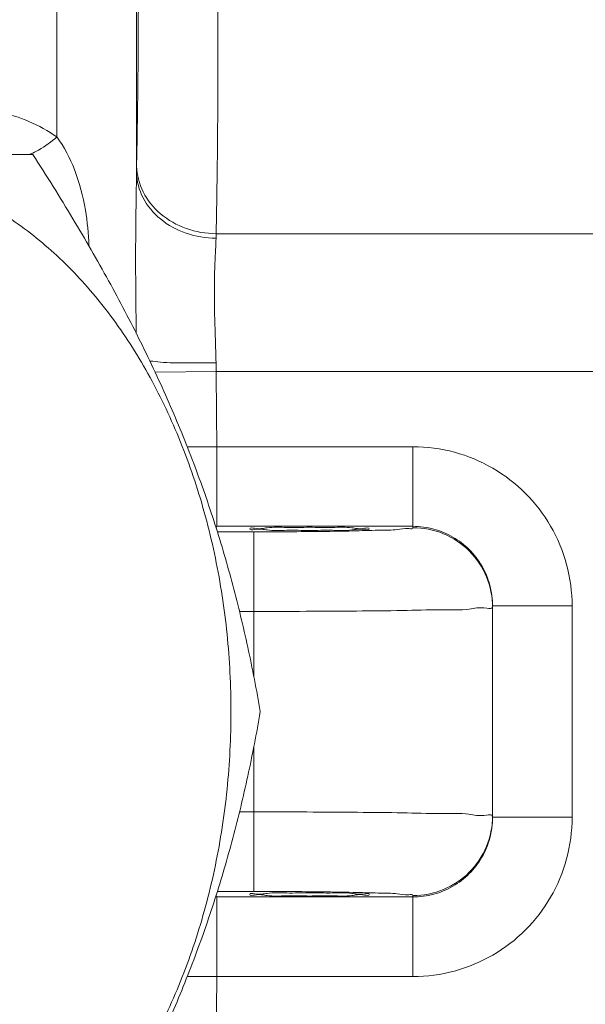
# Model space of a CAD drawing. Header units: millimetres. Extents: x -368 to 1732, y 3428 to 4913.
# Tile 55 of 80: x 1110.688 to 1111.399, y 4371.95 to 4373.187. Entities that reach past the tile are written whole.
import ezdxf

# ---------------------------------------------------------------- set-up
doc = ezdxf.new("R2010")
doc.units = ezdxf.units.MM
doc.linetypes.add('ACAD_ISO08W100', pattern=[36, 24, -3, 6, -3])
doc.layers.add('-- CO_p', color=51, linetype='Continuous', lineweight=9)

# ---------------------------------------------------------------- blocks, each defined once
blk = doc.blocks.new('-- CIEPŁOMIERZ ECHO II_20')
at = {"color": 50}
for points, knots in [([(7.93742, 1.16171), (7.94374, 1.15616), (7.95006, 1.1506), (7.95638, 1.14505), (7.95638, 1.14505), (7.96356, 1.13873), (7.97073, 1.13241), (7.9779, 1.12608), (7.9779, 1.12608), (7.98597, 1.11894), (7.99404, 1.1118), (8.0021, 1.10465), (8.0021, 1.10465), (8.01112, 1.09665), (8.02013, 1.08864), (8.02913, 1.08062), (8.02913, 1.08062), (8.03915, 1.07168), (8.04915, 1.06274), (8.05913, 1.05377), (8.05913, 1.05377), (8.0702, 1.04383), (8.08124, 1.03387), (8.09226, 1.02389), (8.09226, 1.02389), (8.10442, 1.01287), (8.11655, 1.00183), (8.12864, 0.99075), (8.12864, 0.99075), (8.14191, 0.97859), (8.15514, 0.96639), (8.16832, 0.95414), (8.16832, 0.95414), (8.1827, 0.94077), (8.19703, 0.92734), (8.2113, 0.91383), (8.2113, 0.91383), (8.2268, 0.89916), (8.24223, 0.8844), (8.25756, 0.86955), (8.25756, 0.86955), (8.27411, 0.85354), (8.29056, 0.83742), (8.30685, 0.82114), (8.30685, 0.82114), (8.32415, 0.80386), (8.34126, 0.7864), (8.35825, 0.76883)], [0, 0, 0, 0, 0.0833333, 0.0833333, 0.0833333, 0.0833333, 0.1666667, 0.1666667, 0.1666667, 0.1666667, 0.25, 0.25, 0.25, 0.25, 0.3333333, 0.3333333, 0.3333333, 0.3333333, 0.4166667, 0.4166667, 0.4166667, 0.4166667, 0.5, 0.5, 0.5, 0.5, 0.5833333, 0.5833333, 0.5833333, 0.5833333, 0.6666667, 0.6666667, 0.6666667, 0.6666667, 0.75, 0.75, 0.75, 0.75, 0.8333333, 0.8333333, 0.8333333, 0.8333333, 0.9166667, 0.9166667, 0.9166667, 0.9166667, 1, 1, 1, 1]), ([(7.8373, 1.11169), (7.8367, 1.08149), (7.83621, 1.0513), (7.83584, 1.0211), (7.83584, 1.0211), (7.83548, 0.99112), (7.83525, 0.96115), (7.83515, 0.93118), (7.83515, 0.93118), (7.83505, 0.90136), (7.83508, 0.87154), (7.83525, 0.84172), (7.83525, 0.84172), (7.83541, 0.81433), (7.83568, 0.78694), (7.83605, 0.75956), (7.83605, 0.75956), (7.83639, 0.73485), (7.83681, 0.71015), (7.8373, 0.68544)], [0, 0, 0, 0, 0.2, 0.2, 0.2, 0.2, 0.4, 0.4, 0.4, 0.4, 0.6, 0.6, 0.6, 0.6, 0.8, 0.8, 0.8, 0.8, 1, 1, 1, 1]), ([(7.73733, 1.02768), (7.73673, 0.9974), (7.73624, 0.96713), (7.73588, 0.93685), (7.73588, 0.93685), (7.73551, 0.90685), (7.73528, 0.87685), (7.73518, 0.84685), (7.73518, 0.84685), (7.73508, 0.81698), (7.73512, 0.78712), (7.73529, 0.75725), (7.73529, 0.75725), (7.73544, 0.72979), (7.73571, 0.70232), (7.73609, 0.67486), (7.73609, 0.67486), (7.73642, 0.65005), (7.73684, 0.62525), (7.73733, 0.60044)], [0, 0, 0, 0, 0.2, 0.2, 0.2, 0.2, 0.4, 0.4, 0.4, 0.4, 0.6, 0.6, 0.6, 0.6, 0.8, 0.8, 0.8, 0.8, 1, 1, 1, 1]), ([(7.93742, 0.72194), (7.94846, 0.72963), (7.96033, 0.73619), (7.97273, 0.74149), (7.97273, 0.74149), (7.98461, 0.74657), (7.99697, 0.7505), (8.00959, 0.75324), (8.00959, 0.75324), (8.02168, 0.75585), (8.034, 0.75738), (8.04634, 0.75782)], [0, 0, 0, 0, 0.3333333, 0.3333333, 0.3333333, 0.3333333, 0.6666667, 0.6666667, 0.6666667, 0.6666667, 1, 1, 1, 1]), ([(7.89725, 0.58535), (7.89768, 0.60035), (7.89907, 0.61535), (7.90158, 0.63016), (7.90158, 0.63016), (7.90452, 0.6475), (7.90897, 0.66459), (7.91542, 0.68098), (7.91542, 0.68098), (7.92111, 0.69545), (7.92837, 0.70936), (7.93742, 0.72194)], [0, 0, 0, 0, 0.3333333, 0.3333333, 0.3333333, 0.3333333, 0.6666667, 0.6666667, 0.6666667, 0.6666667, 1, 1, 1, 1]), ([(7.96757, 0.70179), (7.96513, 0.70289), (7.96275, 0.70414), (7.96042, 0.70547), (7.96042, 0.70547), (7.95221, 0.71013), (7.94455, 0.71577), (7.93742, 0.72194)], [0, 0, 0, 0, 0.5, 0.5, 0.5, 0.5, 1, 1, 1, 1]), ([(7.68186, 0), (7.68653, 0.02709), (7.69175, 0.05409), (7.69758, 0.08095), (7.69758, 0.08095), (7.70324, 0.10707), (7.70949, 0.13305), (7.71637, 0.15887), (7.71637, 0.15887), (7.72323, 0.1846), (7.73071, 0.21016), (7.73885, 0.23551), (7.73885, 0.23551), (7.74708, 0.26119), (7.75598, 0.28665), (7.76553, 0.31186), (7.76553, 0.31186), (7.77526, 0.33757), (7.78567, 0.36302), (7.7967, 0.3882), (7.7967, 0.3882), (7.80796, 0.41393), (7.81988, 0.43938), (7.83235, 0.46454), (7.83235, 0.46454), (7.84516, 0.49038), (7.85856, 0.51591), (7.87246, 0.54117), (7.87246, 0.54117), (7.88689, 0.56742), (7.90186, 0.59336), (7.91726, 0.61905), (7.91726, 0.61905), (7.9336, 0.64631), (7.95042, 0.67328), (7.96763, 0.7)], [0, 0, 0, 0, 0.1111111, 0.1111111, 0.1111111, 0.1111111, 0.2222222, 0.2222222, 0.2222222, 0.2222222, 0.3333333, 0.3333333, 0.3333333, 0.3333333, 0.4444444, 0.4444444, 0.4444444, 0.4444445, 0.5555556, 0.5555556, 0.5555556, 0.5555556, 0.6666667, 0.6666667, 0.6666667, 0.6666667, 0.7777778, 0.7777778, 0.7777778, 0.7777778, 0.8888889, 0.8888889, 0.8888889, 0.8888889, 1, 1, 1, 1]), ([(7.7187, 0), (7.7187, 0.03253), (7.72034, 0.06509), (7.72363, 0.09748), (7.72363, 0.09748), (7.72689, 0.12954), (7.73177, 0.16143), (7.73832, 0.19298), (7.73832, 0.19298), (7.74474, 0.22391), (7.75277, 0.2545), (7.76247, 0.28456), (7.76247, 0.28456), (7.7719, 0.31374), (7.78291, 0.34241), (7.79559, 0.37034), (7.79559, 0.37034), (7.80781, 0.39722), (7.82158, 0.4234), (7.83701, 0.44858), (7.83701, 0.44858), (7.85176, 0.47265), (7.86802, 0.49581), (7.88588, 0.51768), (7.88588, 0.51768), (7.90287, 0.53851), (7.92131, 0.55817), (7.9412, 0.57626), (7.9412, 0.57626), (7.96013, 0.59345), (7.98037, 0.60922), (8.00186, 0.62309), (8.00186, 0.62309), (8.02238, 0.63635), (8.04404, 0.64788), (8.06661, 0.65725), (8.06661, 0.65725), (8.08839, 0.66629), (8.11102, 0.67333), (8.13414, 0.67802), (8.13414, 0.67802), (8.15681, 0.68263), (8.17994, 0.685), (8.20307, 0.685), (8.20307, 0.685), (8.2262, 0.685), (8.24934, 0.68263), (8.272, 0.67802), (8.272, 0.67802), (8.29512, 0.67333), (8.31775, 0.66629), (8.33953, 0.65725), (8.33953, 0.65725), (8.3621, 0.64788), (8.38376, 0.63635), (8.40428, 0.62309), (8.40428, 0.62309), (8.42577, 0.60922), (8.44602, 0.59345), (8.46494, 0.57626), (8.46494, 0.57626), (8.48483, 0.55817), (8.50327, 0.53851), (8.52026, 0.51768), (8.52026, 0.51768), (8.53812, 0.49581), (8.55438, 0.47265), (8.56913, 0.44858), (8.56913, 0.44858), (8.58456, 0.4234), (8.59833, 0.39722), (8.61055, 0.37034), (8.61055, 0.37034), (8.62324, 0.34241), (8.63424, 0.31374), (8.64367, 0.28456), (8.64367, 0.28456), (8.65337, 0.2545), (8.6614, 0.22391), (8.66782, 0.19298), (8.66782, 0.19298), (8.67437, 0.16143), (8.67925, 0.12954), (8.68251, 0.09748), (8.68251, 0.09748), (8.6858, 0.06509), (8.68744, 0.03253), (8.68744, 0)], [0, 0, 0, 0, 0.0454545, 0.0454545, 0.0454545, 0.0454546, 0.0909091, 0.0909091, 0.0909091, 0.0909091, 0.1363636, 0.1363636, 0.1363636, 0.1363636, 0.1818182, 0.1818182, 0.1818182, 0.1818182, 0.2272727, 0.2272727, 0.2272727, 0.2272727, 0.2727273, 0.2727273, 0.2727273, 0.2727273, 0.3181818, 0.3181818, 0.3181818, 0.3181818, 0.3636364, 0.3636364, 0.3636364, 0.3636364, 0.4090909, 0.4090909, 0.4090909, 0.4090909, 0.4545455, 0.4545455, 0.4545455, 0.4545455, 0.5, 0.5, 0.5, 0.5, 0.5454545, 0.5454545, 0.5454545, 0.5454546, 0.5909091, 0.5909091, 0.5909091, 0.5909091, 0.6363636, 0.6363636, 0.6363636, 0.6363636, 0.6818182, 0.6818182, 0.6818182, 0.6818182, 0.7272727, 0.7272727, 0.7272727, 0.7272727, 0.7727273, 0.7727273, 0.7727273, 0.7727273, 0.8181818, 0.8181818, 0.8181818, 0.8181818, 0.8636364, 0.8636364, 0.8636364, 0.8636364, 0.9090909, 0.9090909, 0.9090909, 0.9090909, 0.9545455, 0.9545455, 0.9545455, 0.9545455, 1, 1, 1, 1]), ([(7.73733, 0.60044), (7.75009, 0.6005), (7.76295, 0.6027), (7.77504, 0.60702), (7.77504, 0.60702), (7.78674, 0.6112), (7.79773, 0.61737), (7.80718, 0.62542), (7.80718, 0.62542), (7.81614, 0.63304), (7.82373, 0.64235), (7.82901, 0.65291), (7.82901, 0.65291), (7.83405, 0.66301), (7.83699, 0.67426), (7.8373, 0.68544)], [0, 0, 0, 0, 0.25, 0.25, 0.25, 0.25, 0.5, 0.5, 0.5, 0.5, 0.75, 0.75, 0.75, 0.75, 1, 1, 1, 1]), ([(7.73749, 0.59474), (7.75023, 0.5948), (7.76307, 0.59691), (7.77519, 0.6011), (7.77519, 0.6011), (7.78683, 0.60513), (7.79781, 0.61107), (7.80732, 0.61889), (7.80732, 0.61889), (7.81623, 0.62621), (7.82384, 0.63519), (7.82915, 0.64547), (7.82915, 0.64547), (7.83417, 0.65519), (7.83714, 0.66608), (7.83745, 0.67692)], [0, 0, 0, 0, 0.25, 0.25, 0.25, 0.25, 0.5, 0.5, 0.5, 0.5, 0.75, 0.75, 0.75, 0.75, 1, 1, 1, 1]), ([(7.83745, 0.67692), (7.83751, 0.66855), (7.83763, 0.66019), (7.83775, 0.65183), (7.83775, 0.65183), (7.83789, 0.6419), (7.83805, 0.63198), (7.83817, 0.62206), (7.83817, 0.62206), (7.83832, 0.61031), (7.83842, 0.59855), (7.83848, 0.5868), (7.83848, 0.5868), (7.83854, 0.57298), (7.83852, 0.55917), (7.83844, 0.54536), (7.83844, 0.54536), (7.83835, 0.52934), (7.83818, 0.51332), (7.83799, 0.4973), (7.83799, 0.4973), (7.8379, 0.48993), (7.83781, 0.48256), (7.83773, 0.47519)], [0, 0, 0, 0, 0.1666667, 0.1666667, 0.1666667, 0.1666667, 0.3333333, 0.3333333, 0.3333333, 0.3333333, 0.5, 0.5, 0.5, 0.5, 0.6666667, 0.6666667, 0.6666667, 0.6666667, 0.8333333, 0.8333333, 0.8333333, 0.8333333, 1, 1, 1, 1]), ([(7.73749, 0.59474), (7.73761, 0.58985), (7.73784, 0.58496), (7.73808, 0.58008), (7.73808, 0.58008), (7.73838, 0.57392), (7.73868, 0.56776), (7.73892, 0.56159), (7.73892, 0.56159), (7.73922, 0.55394), (7.73943, 0.54628), (7.73953, 0.53861), (7.73953, 0.53861), (7.73965, 0.52927), (7.73961, 0.51992), (7.73946, 0.51058), (7.73946, 0.51058), (7.73927, 0.49942), (7.73892, 0.48827), (7.73856, 0.47712), (7.73856, 0.47712), (7.73813, 0.46412), (7.73767, 0.45113), (7.73749, 0.43813)], [0, 0, 0, 0, 0.1666667, 0.1666667, 0.1666667, 0.1666667, 0.3333333, 0.3333333, 0.3333333, 0.3333333, 0.5, 0.5, 0.5, 0.5, 0.6666667, 0.6666667, 0.6666667, 0.6666667, 0.8333333, 0.8333333, 0.8333333, 0.8333333, 1, 1, 1, 1]), ([(7.73749, 0.43813), (7.75005, 0.43801), (7.7626, 0.43823), (7.77519, 0.43819), (7.77519, 0.43819), (7.78592, 0.43815), (7.79667, 0.43793), (7.80732, 0.43905), (7.80732, 0.43905), (7.81164, 0.4395), (7.81594, 0.44018), (7.82028, 0.44048)], [0, 0, 0, 0, 0.3333333, 0.3333333, 0.3333333, 0.3333333, 0.6666667, 0.6666667, 0.6666667, 0.6666667, 1, 1, 1, 1]), ([(7.73733, 0.42724), (7.73718, 0.41148), (7.73703, 0.39573), (7.73689, 0.37997), (7.73689, 0.37997), (7.73675, 0.36425), (7.73661, 0.34852), (7.73649, 0.3328)], [0, 0, 0, 0, 0.5, 0.5, 0.5, 0.5, 1, 1, 1, 1]), ([(7.29, 0.13273), (7.29, 0.15032), (7.29235, 0.16799), (7.29696, 0.18503), (7.29696, 0.18503), (7.30152, 0.20186), (7.30828, 0.21807), (7.31703, 0.23314), (7.31703, 0.23314), (7.32572, 0.24812), (7.33636, 0.26198), (7.34861, 0.27422), (7.34861, 0.27422), (7.36086, 0.28647), (7.37471, 0.29712), (7.38969, 0.30581), (7.38969, 0.30581), (7.40474, 0.31454), (7.42093, 0.32129), (7.43775, 0.32585), (7.43775, 0.32585), (7.45477, 0.33046), (7.47243, 0.3328), (7.49, 0.3328)], [0, 0, 0, 0, 0.1666667, 0.1666667, 0.1666667, 0.1666667, 0.3333333, 0.3333333, 0.3333333, 0.3333333, 0.5, 0.5, 0.5, 0.5, 0.6666667, 0.6666667, 0.6666667, 0.6666667, 0.8333333, 0.8333333, 0.8333333, 0.8333333, 1, 1, 1, 1]), ([(7.73649, 0.3328), (7.74667, 0.33297), (7.75686, 0.33262), (7.76705, 0.33254), (7.76705, 0.33254), (7.76921, 0.33252), (7.77138, 0.33252), (7.77354, 0.33252)], [0, 0, 0, 0, 0.5, 0.5, 0.5, 0.5, 1, 1, 1, 1]), ([(7.39, 0.13273), (7.39, 0.14154), (7.39118, 0.1504), (7.39349, 0.15894), (7.39349, 0.15894), (7.39577, 0.16736), (7.39916, 0.17546), (7.40353, 0.183), (7.40353, 0.183), (7.40787, 0.19049), (7.4132, 0.19741), (7.41932, 0.20354), (7.41932, 0.20354), (7.42544, 0.20966), (7.43236, 0.21499), (7.43985, 0.21933), (7.43985, 0.21933), (7.44737, 0.2237), (7.45546, 0.22708), (7.46387, 0.22935), (7.46387, 0.22935), (7.47238, 0.23166), (7.48121, 0.23283), (7.49, 0.23283)], [0, 0, 0, 0, 0.1666667, 0.1666667, 0.1666667, 0.1666667, 0.3333333, 0.3333333, 0.3333333, 0.3333333, 0.5, 0.5, 0.5, 0.5, 0.6666667, 0.6666667, 0.6666667, 0.6666667, 0.8333333, 0.8333333, 0.8333333, 0.8333333, 1, 1, 1, 1]), ([(7.49, 0.23112), (7.477, 0.23112), (7.46385, 0.22852), (7.45174, 0.22351), (7.45174, 0.22351), (7.43962, 0.21851), (7.42854, 0.21109), (7.41929, 0.20184), (7.41929, 0.20184), (7.41005, 0.1926), (7.40263, 0.18152), (7.39762, 0.16941), (7.39762, 0.16941), (7.39261, 0.1573), (7.39, 0.14416), (7.39, 0.13116)], [0, 0, 0, 0, 0.25, 0.25, 0.25, 0.25, 0.5, 0.5, 0.5, 0.5, 0.75, 0.75, 0.75, 0.75, 1, 1, 1, 1]), ([(7.49, 0.23112), (7.49002, 0.22947), (7.49259, 0.22981), (7.49483, 0.22998), (7.49483, 0.22998), (7.50145, 0.23048), (7.50516, 0.22948), (7.50946, 0.22887), (7.50946, 0.22887), (7.51651, 0.22788), (7.52517, 0.22796), (7.53347, 0.22786), (7.53347, 0.22786), (7.54457, 0.22774), (7.55501, 0.22731), (7.56561, 0.22702), (7.56561, 0.22702), (7.57829, 0.22668), (7.5912, 0.22653), (7.60406, 0.22639), (7.60406, 0.22639), (7.61823, 0.22624), (7.63233, 0.2261), (7.64645, 0.22601), (7.64645, 0.22601), (7.66095, 0.22592), (7.67548, 0.22589), (7.69, 0.22589)], [0, 0, 0, 0, 0.1428571, 0.1428571, 0.1428571, 0.1428572, 0.2857143, 0.2857143, 0.2857143, 0.2857143, 0.4285714, 0.4285714, 0.4285714, 0.4285714, 0.5714286, 0.5714286, 0.5714286, 0.5714286, 0.7142857, 0.7142857, 0.7142857, 0.7142857, 0.8571429, 0.8571429, 0.8571429, 0.8571429, 1, 1, 1, 1]), ([(7.695, 0.22962), (7.695, 0.23154), (7.69193, 0.2308), (7.68929, 0.23037), (7.68929, 0.23037), (7.68183, 0.22915), (7.6778, 0.23038), (7.67303, 0.23101), (7.67303, 0.23101), (7.6659, 0.23195), (7.65711, 0.23154), (7.6487, 0.23144), (7.6487, 0.23144), (7.63878, 0.23131), (7.62939, 0.23158), (7.62, 0.23158), (7.62, 0.23158), (7.61061, 0.23158), (7.60122, 0.23131), (7.59131, 0.23144), (7.59131, 0.23144), (7.5829, 0.23154), (7.57411, 0.23195), (7.56698, 0.23101), (7.56698, 0.23101), (7.56221, 0.23038), (7.55818, 0.22915), (7.55072, 0.23037), (7.55072, 0.23037), (7.54808, 0.2308), (7.545, 0.23154), (7.545, 0.22962)], [0, 0, 0, 0, 0.125, 0.125, 0.125, 0.125, 0.25, 0.25, 0.25, 0.25, 0.375, 0.375, 0.375, 0.375, 0.5, 0.5, 0.5, 0.5, 0.625, 0.625, 0.625, 0.625, 0.75, 0.75, 0.75, 0.75, 0.875, 0.875, 0.875, 0.875, 1, 1, 1, 1]), ([(7.545, 0.22962), (7.545, 0.2277), (7.54808, 0.22844), (7.55072, 0.22887), (7.55072, 0.22887), (7.55818, 0.23009), (7.56221, 0.22886), (7.56698, 0.22823), (7.56698, 0.22823), (7.57411, 0.22729), (7.5829, 0.2277), (7.59131, 0.22781), (7.59131, 0.22781), (7.60123, 0.22794), (7.61061, 0.22766), (7.62, 0.22766), (7.62, 0.22766), (7.62939, 0.22766), (7.63878, 0.22794), (7.6487, 0.22781), (7.6487, 0.22781), (7.65711, 0.2277), (7.6659, 0.22729), (7.67303, 0.22823), (7.67303, 0.22823), (7.6778, 0.22886), (7.68183, 0.23009), (7.68929, 0.22887), (7.68929, 0.22887), (7.69193, 0.22844), (7.695, 0.2277), (7.695, 0.22962)], [0, 0, 0, 0, 0.125, 0.125, 0.125, 0.125, 0.25, 0.25, 0.25, 0.25, 0.375, 0.375, 0.375, 0.375, 0.5, 0.5, 0.5, 0.5, 0.625, 0.625, 0.625, 0.625, 0.75, 0.75, 0.75, 0.75, 0.875, 0.875, 0.875, 0.875, 1, 1, 1, 1]), ([(7.39, 0.13116), (7.39002, 0.1287), (7.39392, 0.12953), (7.3973, 0.13001), (7.3973, 0.13001), (7.40737, 0.13145), (7.41285, 0.12982), (7.41927, 0.1289), (7.41927, 0.1289), (7.42976, 0.12741), (7.44278, 0.12784), (7.45522, 0.1279), (7.45522, 0.1279), (7.47185, 0.12798), (7.48746, 0.12741), (7.50332, 0.12706), (7.50332, 0.12706), (7.5223, 0.12664), (7.54164, 0.12655), (7.5609, 0.12643), (7.5609, 0.12643), (7.58213, 0.1263), (7.60325, 0.12614), (7.62441, 0.12605), (7.62441, 0.12605), (7.64626, 0.12595), (7.66814, 0.12592), (7.69, 0.12592)], [0, 0, 0, 0, 0.1428571, 0.1428571, 0.1428571, 0.1428572, 0.2857143, 0.2857143, 0.2857143, 0.2857143, 0.4285714, 0.4285714, 0.4285714, 0.4285714, 0.5714286, 0.5714286, 0.5714286, 0.5714286, 0.7142857, 0.7142857, 0.7142857, 0.7142857, 0.8571429, 0.8571429, 0.8571429, 0.8571429, 1, 1, 1, 1]), ([(7.96763, -0.7), (7.95042, -0.67328), (7.93359, -0.64631), (7.91725, -0.61905), (7.91725, -0.61905), (7.90184, -0.59335), (7.88687, -0.56739), (7.87243, -0.54113), (7.87243, -0.54113), (7.85853, -0.51587), (7.84513, -0.49032), (7.83232, -0.46449), (7.83232, -0.46449), (7.81985, -0.43932), (7.80793, -0.41387), (7.79667, -0.38814), (7.79667, -0.38814), (7.78564, -0.36296), (7.77524, -0.33751), (7.7655, -0.3118), (7.7655, -0.3118), (7.75596, -0.28659), (7.74706, -0.26113), (7.73883, -0.23546), (7.73883, -0.23546), (7.7307, -0.21011), (7.72321, -0.18455), (7.71636, -0.15883), (7.71636, -0.15883), (7.70948, -0.13302), (7.70324, -0.10705), (7.69757, -0.08095), (7.69757, -0.08095), (7.69174, -0.05408), (7.68653, -0.02709), (7.68186, 0)], [0, 0, 0, 0, 0.1111111, 0.1111111, 0.1111111, 0.1111111, 0.2222222, 0.2222222, 0.2222222, 0.2222222, 0.3333333, 0.3333333, 0.3333333, 0.3333333, 0.4444444, 0.4444444, 0.4444444, 0.4444445, 0.5555556, 0.5555556, 0.5555556, 0.5555556, 0.6666667, 0.6666667, 0.6666667, 0.6666667, 0.7777778, 0.7777778, 0.7777778, 0.7777778, 0.8888889, 0.8888889, 0.8888889, 0.8888889, 1, 1, 1, 1]), ([(8.68744, 0), (8.68744, -0.03254), (8.6858, -0.0651), (8.68251, -0.09749), (8.68251, -0.09749), (8.67925, -0.12955), (8.67437, -0.16144), (8.66782, -0.19299), (8.66782, -0.19299), (8.6614, -0.22391), (8.65337, -0.25451), (8.64367, -0.28456), (8.64367, -0.28456), (8.63424, -0.31375), (8.62324, -0.34242), (8.61055, -0.37034), (8.61055, -0.37034), (8.59833, -0.39722), (8.58456, -0.4234), (8.56913, -0.44858), (8.56913, -0.44858), (8.55438, -0.47266), (8.53812, -0.49581), (8.52026, -0.51769), (8.52026, -0.51769), (8.50327, -0.53852), (8.48483, -0.55818), (8.46494, -0.57626), (8.46494, -0.57626), (8.44602, -0.59346), (8.42577, -0.60923), (8.40428, -0.6231), (8.40428, -0.6231), (8.38376, -0.63636), (8.3621, -0.64789), (8.33953, -0.65726), (8.33953, -0.65726), (8.31775, -0.6663), (8.29512, -0.67333), (8.272, -0.67803), (8.272, -0.67803), (8.24934, -0.68264), (8.2262, -0.685), (8.20307, -0.685), (8.20307, -0.685), (8.17994, -0.685), (8.15681, -0.68264), (8.13414, -0.67803), (8.13414, -0.67803), (8.11102, -0.67333), (8.08839, -0.6663), (8.06661, -0.65726), (8.06661, -0.65726), (8.04404, -0.64789), (8.02238, -0.63636), (8.00186, -0.6231), (8.00186, -0.6231), (7.98037, -0.60923), (7.96013, -0.59346), (7.9412, -0.57626), (7.9412, -0.57626), (7.92131, -0.55818), (7.90287, -0.53852), (7.88588, -0.51769), (7.88588, -0.51769), (7.86802, -0.49581), (7.85176, -0.47266), (7.83701, -0.44858), (7.83701, -0.44858), (7.82158, -0.4234), (7.80781, -0.39722), (7.79559, -0.37034), (7.79559, -0.37034), (7.78291, -0.34242), (7.7719, -0.31375), (7.76247, -0.28456), (7.76247, -0.28456), (7.75277, -0.25451), (7.74474, -0.22391), (7.73832, -0.19299), (7.73832, -0.19299), (7.73177, -0.16144), (7.72689, -0.12955), (7.72363, -0.09749), (7.72363, -0.09749), (7.72034, -0.0651), (7.7187, -0.03254), (7.7187, 0)], [0, 0, 0, 0, 0.0454545, 0.0454545, 0.0454545, 0.0454546, 0.0909091, 0.0909091, 0.0909091, 0.0909091, 0.1363636, 0.1363636, 0.1363636, 0.1363636, 0.1818182, 0.1818182, 0.1818182, 0.1818182, 0.2272727, 0.2272727, 0.2272727, 0.2272727, 0.2727273, 0.2727273, 0.2727273, 0.2727273, 0.3181818, 0.3181818, 0.3181818, 0.3181818, 0.3636364, 0.3636364, 0.3636364, 0.3636364, 0.4090909, 0.4090909, 0.4090909, 0.4090909, 0.4545455, 0.4545455, 0.4545455, 0.4545455, 0.5, 0.5, 0.5, 0.5, 0.5454545, 0.5454545, 0.5454545, 0.5454546, 0.5909091, 0.5909091, 0.5909091, 0.5909091, 0.6363636, 0.6363636, 0.6363636, 0.6363636, 0.6818182, 0.6818182, 0.6818182, 0.6818182, 0.7272727, 0.7272727, 0.7272727, 0.7272727, 0.7727273, 0.7727273, 0.7727273, 0.7727273, 0.8181818, 0.8181818, 0.8181818, 0.8181818, 0.8636364, 0.8636364, 0.8636364, 0.8636364, 0.9090909, 0.9090909, 0.9090909, 0.9090909, 0.9545455, 0.9545455, 0.9545455, 0.9545455, 1, 1, 1, 1]), ([(7.49, -0.3328), (7.47243, -0.33281), (7.45477, -0.33046), (7.43774, -0.32585), (7.43774, -0.32585), (7.42092, -0.3213), (7.40472, -0.31453), (7.38965, -0.30579), (7.38965, -0.30579), (7.37468, -0.2971), (7.36083, -0.28645), (7.34858, -0.2742), (7.34858, -0.2742), (7.33634, -0.26195), (7.32569, -0.2481), (7.317, -0.23311), (7.317, -0.23311), (7.30827, -0.21805), (7.30151, -0.20185), (7.29696, -0.18503), (7.29696, -0.18503), (7.29235, -0.168), (7.29, -0.15032), (7.29, -0.13274)], [0, 0, 0, 0, 0.1666667, 0.1666667, 0.1666667, 0.1666667, 0.3333333, 0.3333333, 0.3333333, 0.3333333, 0.5, 0.5, 0.5, 0.5, 0.6666667, 0.6666667, 0.6666667, 0.6666667, 0.8333333, 0.8333333, 0.8333333, 0.8333333, 1, 1, 1, 1]), ([(7.39, -0.13116), (7.39002, -0.12863), (7.39405, -0.1295), (7.39753, -0.13), (7.39753, -0.13), (7.40769, -0.13147), (7.41323, -0.12981), (7.41972, -0.12889), (7.41972, -0.12889), (7.43017, -0.12741), (7.44311, -0.12784), (7.45547, -0.1279), (7.45547, -0.1279), (7.47189, -0.12798), (7.4873, -0.12741), (7.50295, -0.12707), (7.50295, -0.12707), (7.52171, -0.12666), (7.54082, -0.12656), (7.55985, -0.12645), (7.55985, -0.12645), (7.58104, -0.12631), (7.60213, -0.12615), (7.62324, -0.12606), (7.62324, -0.12606), (7.64548, -0.12596), (7.66775, -0.12593), (7.69, -0.12593)], [0, 0, 0, 0, 0.1428571, 0.1428571, 0.1428571, 0.1428572, 0.2857143, 0.2857143, 0.2857143, 0.2857143, 0.4285714, 0.4285714, 0.4285714, 0.4285714, 0.5714286, 0.5714286, 0.5714286, 0.5714286, 0.7142857, 0.7142857, 0.7142857, 0.7142857, 0.8571429, 0.8571429, 0.8571429, 0.8571429, 1, 1, 1, 1]), ([(7.39, -0.13116), (7.39, -0.14417), (7.39261, -0.15731), (7.39762, -0.16942), (7.39762, -0.16942), (7.40263, -0.18153), (7.41005, -0.19261), (7.41929, -0.20185), (7.41929, -0.20185), (7.42854, -0.2111), (7.43962, -0.21851), (7.45174, -0.22352), (7.45174, -0.22352), (7.46385, -0.22853), (7.477, -0.23113), (7.49, -0.23113)], [0, 0, 0, 0, 0.25, 0.25, 0.25, 0.25, 0.5, 0.5, 0.5, 0.5, 0.75, 0.75, 0.75, 0.75, 1, 1, 1, 1]), ([(7.49, -0.23284), (7.4812, -0.23284), (7.47236, -0.23166), (7.46383, -0.22935), (7.46383, -0.22935), (7.45542, -0.22707), (7.44733, -0.22368), (7.4398, -0.21931), (7.4398, -0.21931), (7.43232, -0.21496), (7.4254, -0.20963), (7.41928, -0.20351), (7.41928, -0.20351), (7.41316, -0.19738), (7.40784, -0.19045), (7.4035, -0.18296), (7.4035, -0.18296), (7.39914, -0.17542), (7.39576, -0.16732), (7.39348, -0.15891), (7.39348, -0.15891), (7.39118, -0.15038), (7.39, -0.14154), (7.39, -0.13274)], [0, 0, 0, 0, 0.1666667, 0.1666667, 0.1666667, 0.1666667, 0.3333333, 0.3333333, 0.3333333, 0.3333333, 0.5, 0.5, 0.5, 0.5, 0.6666667, 0.6666667, 0.6666667, 0.6666667, 0.8333333, 0.8333333, 0.8333333, 0.8333333, 1, 1, 1, 1]), ([(7.49, -0.23113), (7.49002, -0.22943), (7.49267, -0.22979), (7.49498, -0.22997), (7.49498, -0.22997), (7.50167, -0.23049), (7.50541, -0.22947), (7.50976, -0.22886), (7.50976, -0.22886), (7.51677, -0.22788), (7.52538, -0.22796), (7.53362, -0.22787), (7.53362, -0.22787), (7.54457, -0.22774), (7.55487, -0.22732), (7.56533, -0.22704), (7.56533, -0.22704), (7.57787, -0.22669), (7.59063, -0.22655), (7.60334, -0.22641), (7.60334, -0.22641), (7.61749, -0.22626), (7.63157, -0.22611), (7.64567, -0.22602), (7.64567, -0.22602), (7.66043, -0.22593), (7.67523, -0.22589), (7.69, -0.22589)], [0, 0, 0, 0, 0.1428571, 0.1428571, 0.1428571, 0.1428572, 0.2857143, 0.2857143, 0.2857143, 0.2857143, 0.4285714, 0.4285714, 0.4285714, 0.4285714, 0.5714286, 0.5714286, 0.5714286, 0.5714286, 0.7142857, 0.7142857, 0.7142857, 0.7142857, 0.8571429, 0.8571429, 0.8571429, 0.8571429, 1, 1, 1, 1]), ([(7.545, -0.22963), (7.545, -0.22771), (7.54808, -0.22845), (7.55072, -0.22888), (7.55072, -0.22888), (7.55818, -0.23009), (7.56221, -0.22887), (7.56698, -0.22824), (7.56698, -0.22824), (7.57411, -0.2273), (7.5829, -0.2277), (7.59131, -0.22781), (7.59131, -0.22781), (7.60123, -0.22794), (7.61061, -0.22766), (7.62, -0.22766), (7.62, -0.22766), (7.62939, -0.22766), (7.63878, -0.22794), (7.6487, -0.22781), (7.6487, -0.22781), (7.65711, -0.2277), (7.6659, -0.2273), (7.67303, -0.22824), (7.67303, -0.22824), (7.6778, -0.22887), (7.68183, -0.23009), (7.68929, -0.22888), (7.68929, -0.22888), (7.69193, -0.22845), (7.695, -0.22771), (7.695, -0.22963)], [0, 0, 0, 0, 0.125, 0.125, 0.125, 0.125, 0.25, 0.25, 0.25, 0.25, 0.375, 0.375, 0.375, 0.375, 0.5, 0.5, 0.5, 0.5, 0.625, 0.625, 0.625, 0.625, 0.75, 0.75, 0.75, 0.75, 0.875, 0.875, 0.875, 0.875, 1, 1, 1, 1]), ([(7.695, -0.22963), (7.695, -0.23155), (7.69193, -0.23081), (7.68929, -0.23038), (7.68929, -0.23038), (7.68183, -0.22916), (7.6778, -0.23039), (7.67303, -0.23102), (7.67303, -0.23102), (7.6659, -0.23196), (7.65711, -0.23155), (7.6487, -0.23144), (7.6487, -0.23144), (7.63878, -0.23131), (7.62939, -0.23159), (7.62, -0.23159), (7.62, -0.23159), (7.61061, -0.23159), (7.60122, -0.23131), (7.59131, -0.23144), (7.59131, -0.23144), (7.5829, -0.23155), (7.57411, -0.23196), (7.56698, -0.23102), (7.56698, -0.23102), (7.56221, -0.23039), (7.55818, -0.22916), (7.55072, -0.23038), (7.55072, -0.23038), (7.54808, -0.23081), (7.545, -0.23155), (7.545, -0.22963)], [0, 0, 0, 0, 0.125, 0.125, 0.125, 0.125, 0.25, 0.25, 0.25, 0.25, 0.375, 0.375, 0.375, 0.375, 0.5, 0.5, 0.5, 0.5, 0.625, 0.625, 0.625, 0.625, 0.75, 0.75, 0.75, 0.75, 0.875, 0.875, 0.875, 0.875, 1, 1, 1, 1]), ([(7.73649, -0.3328), (7.74667, -0.33298), (7.75686, -0.33263), (7.76705, -0.33255), (7.76705, -0.33255), (7.76921, -0.33253), (7.77138, -0.33252), (7.77354, -0.33252)], [0, 0, 0, 0, 0.5, 0.5, 0.5, 0.5, 1, 1, 1, 1]), ([(7.73649, -0.3328), (7.73661, -0.34853), (7.73675, -0.36426), (7.73689, -0.37998), (7.73689, -0.37998), (7.73703, -0.39574), (7.73718, -0.41149), (7.73733, -0.42724)], [0, 0, 0, 0, 0.5, 0.5, 0.5, 0.5, 1, 1, 1, 1])]:
    blk.add_open_spline(points, degree=3, knots=knots, dxfattribs=at)
for points in [[(7.93742, 1.16171), (7.93742, 1.16171), (7.93742, 0.72194), (7.93742, 0.72194)], [(7.83745, 1.06936), (7.83745, 1.06936), (7.83745, 0.67692), (7.83745, 0.67692)], [(7.97253, 0.69982), (7.97085, 0.7004), (7.96919, 0.70106), (7.96757, 0.70179)], [(7.96763, 0.7), (7.96763, 0.7), (8.53918, 0.7), (8.53918, 0.7)], [(7.83745, 0.67692), (7.83741, 0.67976), (7.83736, 0.6826), (7.8373, 0.68544)], [(7.73733, 0.60044), (7.73733, 0.60044), (5.24268, 0.60044), (5.24268, 0.60044)], [(7.73749, 0.59474), (7.73744, 0.59664), (7.73739, 0.59854), (7.73733, 0.60044)], [(7.73749, 0.43813), (7.73749, 0.43813), (7.73733, 0.42724), (7.73733, 0.42724)], [(7.73733, 0.42724), (7.73733, 0.42724), (5.24268, 0.42724), (5.24268, 0.42724)], [(7.73733, 0.42724), (7.73733, 0.42724), (7.81408, 0.42647), (7.81408, 0.42647)], [(7.49, 0.23283), (7.49, 0.23283), (7.49, 0.3328), (7.49, 0.3328)], [(7.49, 0.3328), (7.49, 0.3328), (7.73649, 0.3328), (7.73649, 0.3328)], [(7.73649, 0.23283), (7.73649, 0.23283), (7.73649, 0.3328), (7.73649, 0.3328)], [(7.49, 0.23283), (7.49, 0.23283), (7.49, 0.23112), (7.49, 0.23112)], [(7.49, 0.23283), (7.49, 0.23283), (7.73649, 0.23283), (7.73649, 0.23283)], [(7.69, 0.22589), (7.69, 0.22589), (7.73585, 0.22589), (7.73585, 0.22589)], [(7.69, 0.22589), (7.69, 0.22589), (7.69, 0.12592), (7.69, 0.12592)], [(7.73649, 0.23283), (7.73649, 0.23283), (7.73749, 0.23177), (7.73749, 0.23177)], [(7.73749, 0.23177), (7.73753, 0.23173), (7.73758, 0.23168), (7.73762, 0.23164)], [(7.39, 0.13273), (7.39, 0.13273), (7.29, 0.13273), (7.29, 0.13273)], [(7.29, -0.13274), (7.29, -0.13274), (7.29, 0.13273), (7.29, 0.13273)], [(7.39, -0.13116), (7.39, -0.13116), (7.39, 0.13116), (7.39, 0.13116)], [(7.39, -0.13116), (7.39, -0.13116), (7.39, 0.13116), (7.39, 0.13116)], [(7.69, 0.04406), (7.69, 0.04406), (7.69, 0.12592), (7.69, 0.12592)], [(7.69, 0.12592), (7.69, 0.12592), (7.70799, 0.12592), (7.70799, 0.12592)], [(7.69, -0.12593), (7.69, -0.12593), (7.69, -0.04406), (7.69, -0.04406)], [(7.39, -0.13274), (7.39, -0.13274), (7.29, -0.13274), (7.29, -0.13274)], [(7.69, -0.12593), (7.69, -0.12593), (7.70799, -0.12593), (7.70799, -0.12593)], [(7.69, -0.12593), (7.69, -0.12593), (7.69, -0.22589), (7.69, -0.22589)], [(7.49, -0.23284), (7.49, -0.23284), (7.49, -0.23113), (7.49, -0.23113)], [(7.49, -0.23284), (7.49, -0.23284), (7.49, -0.3328), (7.49, -0.3328)], [(7.73649, -0.23284), (7.73649, -0.23284), (7.49, -0.23284), (7.49, -0.23284)], [(7.69, -0.22589), (7.69, -0.22589), (7.73585, -0.22589), (7.73585, -0.22589)], [(7.73749, -0.23178), (7.73749, -0.23178), (7.73649, -0.23284), (7.73649, -0.23284)], [(7.73649, -0.23284), (7.73649, -0.23284), (7.73649, -0.3328), (7.73649, -0.3328)], [(7.73762, -0.23165), (7.73758, -0.23169), (7.73753, -0.23173), (7.73749, -0.23178)], [(7.73649, -0.3328), (7.73649, -0.3328), (7.49, -0.3328), (7.49, -0.3328)]]:
    blk.add_open_spline(points, degree=3, dxfattribs=at)
blk = doc.blocks.new('*U324')
at = {"linetype": 'Continuous', "lineweight": 0}
blk.add_blockref('-- CIEPŁOMIERZ ECHO II_20', (3.3004, 0), dxfattribs=at)

msp = doc.modelspace()

# ---------------------------------------------------------------- block references
at = {"layer": '-- CO_p', "linetype": 'ACAD_ISO08W100', "ltscale": 20, "xscale": -1}
msp.add_blockref('*U324', (1121.9726, 4372.3175), dxfattribs=at)

doc.saveas('drawing.dxf')
